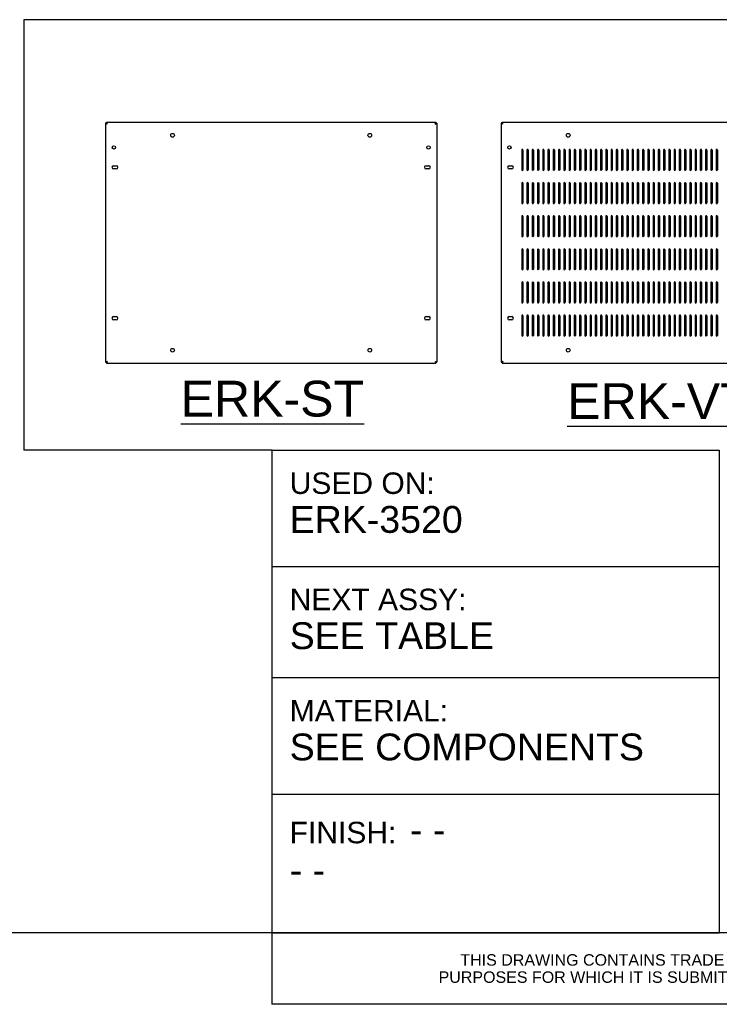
# Model space of a CAD drawing. Header units: inches. Extents: x 6 to 353, y 6 to 228.
# Tile 10 of 256: x 227 to 268, y 6 to 65. Entities that reach past the tile are written whole.
import ezdxf
from ezdxf.enums import TextEntityAlignment as Align

# ---------------------------------------------------------------- set-up
doc = ezdxf.new("R2010")
doc.units = ezdxf.units.IN
doc.header["$LTSCALE"] = 19.946667
doc.header["$MEASUREMENT"] = 0
doc.layers.get('0').update_dxf_attribs({"linetype": 'CONTINUOUS'})
for name, color, linetype in [('03_ALL_AXES', 7, 'CONTINUOUS'), ('08_ALL_COSMETICS', 7, 'CONTINUOUS'), ('09_ALL_DETAIL_ITEMS', 7, 'CONTINUOUS')]:
    doc.layers.add(name, color=color, linetype=linetype)
doc.styles.get("Standard").update_dxf_attribs({"font": 'arial.ttf'})
doc.styles.add('TEXTSTYLE_2', font='arial.ttf')

msp = doc.modelspace()

# ---------------------------------------------------------------- linework, layer by layer
at = {"color": 7, "linetype": 'Continuous'}
for p, q in [((231.8801, 58.9306), (231.8801, 44.6756)), ((231.8801, 58.9306), (231.9401, 58.9306)), ((231.9289, 58.9085), (231.8801, 58.9306)), ((231.9621, 58.9417), (231.9401, 58.9906)), ((231.9891, 58.8816), (231.9401, 58.9306)), ((231.9891, 58.8816), (231.9401, 58.9306)), ((251.5211, 58.8816), (251.5481, 58.9417)), ((251.5211, 58.8816), (251.5701, 58.9306)), ((251.5211, 58.8816), (251.5701, 58.9306)), ((251.5211, 58.8816), (251.5812, 58.9086)), ((251.5481, 58.9417), (251.5701, 58.9906)), ((251.6301, 58.9306), (251.5701, 58.9306)), ((251.5812, 58.9086), (251.6301, 58.9306)), ((251.6301, 58.9306), (251.6301, 44.6756)), ((255.4556, 58.9306), (255.4556, 44.6756)), ((255.4556, 58.9306), (255.5156, 58.9306)), ((255.5045, 58.9085), (255.4556, 58.9306)), ((255.5376, 58.9417), (255.5156, 58.9906)), ((255.5646, 58.8816), (255.5156, 58.9306)), ((255.5646, 58.8816), (255.5156, 58.9306)), ((256.6856, 57.3276), (256.6856, 56.1526)), ((256.7606, 57.3276), (256.7606, 56.1526)), ((256.9986, 57.3276), (256.9986, 56.1526)), ((257.0736, 57.3276), (257.0736, 56.1526)), ((257.3116, 57.3276), (257.3116, 56.1526)), ((257.3866, 57.3276), (257.3866, 56.1526)), ((257.6246, 57.3276), (257.6246, 56.1526)), ((257.6996, 57.3276), (257.6996, 56.1526)), ((257.9376, 57.3276), (257.9376, 56.1526)), ((258.0126, 57.3276), (258.0126, 56.1526)), ((258.2506, 57.3276), (258.2506, 56.1526)), ((258.3256, 57.3276), (258.3256, 56.1526)), ((258.5636, 57.3276), (258.5636, 56.1526)), ((258.6386, 57.3276), (258.6386, 56.1526)), ((258.8766, 57.3276), (258.8766, 56.1526)), ((258.9516, 57.3276), (258.9516, 56.1526)), ((259.1896, 57.3276), (259.1896, 56.1526)), ((259.2646, 57.3276), (259.2646, 56.1526)), ((259.5026, 57.3276), (259.5026, 56.1526)), ((259.5776, 57.3276), (259.5776, 56.1526)), ((259.8156, 57.3276), (259.8156, 56.1526)), ((259.8906, 57.3276), (259.8906, 56.1526)), ((260.1286, 57.3276), (260.1286, 56.1526)), ((260.2036, 57.3276), (260.2036, 56.1526)), ((260.4416, 57.3276), (260.4416, 56.1526)), ((260.5166, 57.3276), (260.5166, 56.1526)), ((260.7546, 57.3276), (260.7546, 56.1526)), ((260.8296, 57.3276), (260.8296, 56.1526)), ((261.0676, 57.3276), (261.0676, 56.1526)), ((261.1426, 57.3276), (261.1426, 56.1526)), ((261.3806, 57.3276), (261.3806, 56.1526)), ((261.4556, 57.3276), (261.4556, 56.1526)), ((261.6936, 57.3276), (261.6936, 56.1526)), ((261.7686, 57.3276), (261.7686, 56.1526)), ((262.0066, 57.3276), (262.0066, 56.1526)), ((262.0816, 57.3276), (262.0816, 56.1526)), ((262.3196, 57.3276), (262.3196, 56.1526)), ((262.3946, 57.3276), (262.3946, 56.1526)), ((262.6326, 57.3276), (262.6326, 56.1526)), ((262.7076, 57.3276), (262.7076, 56.1526)), ((262.9456, 57.3276), (262.9456, 56.1526)), ((263.0206, 57.3276), (263.0206, 56.1526)), ((263.2586, 57.3276), (263.2586, 56.1526)), ((263.3336, 57.3276), (263.3336, 56.1526)), ((263.5716, 57.3276), (263.5716, 56.1526)), ((263.6466, 57.3276), (263.6466, 56.1526)), ((263.8846, 57.3276), (263.8846, 56.1526)), ((263.9596, 57.3276), (263.9596, 56.1526)), ((264.1976, 57.3276), (264.1976, 56.1526)), ((264.2726, 57.3276), (264.2726, 56.1526)), ((264.5106, 57.3276), (264.5106, 56.1526)), ((264.5856, 57.3276), (264.5856, 56.1526)), ((264.8236, 57.3276), (264.8236, 56.1526)), ((264.8986, 57.3276), (264.8986, 56.1526)), ((265.1366, 57.3276), (265.1366, 56.1526)), ((265.2116, 57.3276), (265.2116, 56.1526)), ((265.4496, 57.3276), (265.4496, 56.1526)), ((265.5246, 57.3276), (265.5246, 56.1526)), ((265.7626, 57.3276), (265.7626, 56.1526)), ((265.8376, 57.3276), (265.8376, 56.1526)), ((266.0756, 57.3276), (266.0756, 56.1526)), ((266.1506, 57.3276), (266.1506, 56.1526)), ((266.3886, 57.3276), (266.3886, 56.1526)), ((266.4636, 57.3276), (266.4636, 56.1526)), ((266.7016, 57.3276), (266.7016, 56.1526)), ((266.7766, 57.3276), (266.7766, 56.1526)), ((267.0146, 57.3276), (267.0146, 56.1526)), ((267.0896, 57.3276), (267.0896, 56.1526)), ((267.3276, 57.3276), (267.3276, 56.1526)), ((267.4026, 57.3276), (267.4026, 56.1526)), ((267.6406, 57.3276), (267.6406, 56.1526)), ((267.7156, 57.3276), (267.7156, 56.1526)), ((267.9536, 57.3276), (267.9536, 56.1526)), ((268.0286, 57.3276), (268.0286, 56.1526)), ((268.2666, 57.3276), (268.2666, 56.1526)), ((268.3416, 57.3276), (268.3416, 56.1526)), ((256.6856, 55.3526), (256.6856, 54.1776)), ((256.7606, 55.3526), (256.7606, 54.1776)), ((256.9986, 55.3526), (256.9986, 54.1776)), ((257.0736, 55.3526), (257.0736, 54.1776)), ((257.3116, 55.3526), (257.3116, 54.1776)), ((257.3866, 55.3526), (257.3866, 54.1776)), ((257.6246, 55.3526), (257.6246, 54.1776)), ((257.6996, 55.3526), (257.6996, 54.1776)), ((257.9376, 55.3526), (257.9376, 54.1776)), ((258.0126, 55.3526), (258.0126, 54.1776)), ((258.2506, 55.3526), (258.2506, 54.1776)), ((258.3256, 55.3526), (258.3256, 54.1776)), ((258.5636, 55.3526), (258.5636, 54.1776)), ((258.6386, 55.3526), (258.6386, 54.1776)), ((258.8766, 55.3526), (258.8766, 54.1776)), ((258.9516, 55.3526), (258.9516, 54.1776)), ((259.1896, 55.3526), (259.1896, 54.1776)), ((259.2646, 55.3526), (259.2646, 54.1776)), ((259.5026, 55.3526), (259.5026, 54.1776)), ((259.5776, 55.3526), (259.5776, 54.1776)), ((259.8156, 55.3526), (259.8156, 54.1776)), ((259.8906, 55.3526), (259.8906, 54.1776)), ((260.1286, 55.3526), (260.1286, 54.1776)), ((260.2036, 55.3526), (260.2036, 54.1776)), ((260.4416, 55.3526), (260.4416, 54.1776)), ((260.5166, 55.3526), (260.5166, 54.1776)), ((260.7546, 55.3526), (260.7546, 54.1776)), ((260.8296, 55.3526), (260.8296, 54.1776)), ((261.0676, 55.3526), (261.0676, 54.1776)), ((261.1426, 55.3526), (261.1426, 54.1776)), ((261.3806, 55.3526), (261.3806, 54.1776)), ((261.4556, 55.3526), (261.4556, 54.1776)), ((261.6936, 55.3526), (261.6936, 54.1776)), ((261.7686, 55.3526), (261.7686, 54.1776)), ((262.0066, 55.3526), (262.0066, 54.1776)), ((262.0816, 55.3526), (262.0816, 54.1776)), ((262.3196, 55.3526), (262.3196, 54.1776)), ((262.3946, 55.3526), (262.3946, 54.1776)), ((262.6326, 55.3526), (262.6326, 54.1776)), ((262.7076, 55.3526), (262.7076, 54.1776)), ((262.9456, 55.3526), (262.9456, 54.1776)), ((263.0206, 55.3526), (263.0206, 54.1776)), ((263.2586, 55.3526), (263.2586, 54.1776)), ((263.3336, 55.3526), (263.3336, 54.1776)), ((263.5716, 55.3526), (263.5716, 54.1776)), ((263.6466, 55.3526), (263.6466, 54.1776)), ((263.8846, 55.3526), (263.8846, 54.1776)), ((263.9596, 55.3526), (263.9596, 54.1776)), ((264.1976, 55.3526), (264.1976, 54.1776)), ((264.2726, 55.3526), (264.2726, 54.1776)), ((264.5106, 55.3526), (264.5106, 54.1776)), ((264.5856, 55.3526), (264.5856, 54.1776)), ((264.8236, 55.3526), (264.8236, 54.1776)), ((264.8986, 55.3526), (264.8986, 54.1776)), ((265.1366, 55.3526), (265.1366, 54.1776)), ((265.2116, 55.3526), (265.2116, 54.1776)), ((265.4496, 55.3526), (265.4496, 54.1776)), ((265.5246, 55.3526), (265.5246, 54.1776)), ((265.7626, 55.3526), (265.7626, 54.1776)), ((265.8376, 55.3526), (265.8376, 54.1776)), ((266.0756, 55.3526), (266.0756, 54.1776)), ((266.1506, 55.3526), (266.1506, 54.1776)), ((266.3886, 55.3526), (266.3886, 54.1776)), ((266.4636, 55.3526), (266.4636, 54.1776)), ((266.7016, 55.3526), (266.7016, 54.1776)), ((266.7766, 55.3526), (266.7766, 54.1776)), ((267.0146, 55.3526), (267.0146, 54.1776)), ((267.0896, 55.3526), (267.0896, 54.1776)), ((267.3276, 55.3526), (267.3276, 54.1776)), ((267.4026, 55.3526), (267.4026, 54.1776)), ((267.6406, 55.3526), (267.6406, 54.1776)), ((267.7156, 55.3526), (267.7156, 54.1776)), ((267.9536, 55.3526), (267.9536, 54.1776)), ((268.0286, 55.3526), (268.0286, 54.1776)), ((268.2666, 55.3526), (268.2666, 54.1776)), ((268.3416, 55.3526), (268.3416, 54.1776)), ((256.6856, 53.3776), (256.6856, 52.2026)), ((256.7606, 53.3776), (256.7606, 52.2026)), ((256.9986, 53.3776), (256.9986, 52.2026)), ((257.0736, 53.3776), (257.0736, 52.2026)), ((257.3116, 53.3776), (257.3116, 52.2026)), ((257.3866, 53.3776), (257.3866, 52.2026)), ((257.6246, 53.3776), (257.6246, 52.2026)), ((257.6996, 53.3776), (257.6996, 52.2026)), ((257.9376, 53.3776), (257.9376, 52.2026)), ((258.0126, 53.3776), (258.0126, 52.2026)), ((258.2506, 53.3776), (258.2506, 52.2026)), ((258.3256, 53.3776), (258.3256, 52.2026)), ((258.5636, 53.3776), (258.5636, 52.2026)), ((258.6386, 53.3776), (258.6386, 52.2026)), ((258.8766, 53.3776), (258.8766, 52.2026)), ((258.9516, 53.3776), (258.9516, 52.2026)), ((259.1896, 53.3776), (259.1896, 52.2026)), ((259.2646, 53.3776), (259.2646, 52.2026)), ((259.5026, 53.3776), (259.5026, 52.2026)), ((259.5776, 53.3776), (259.5776, 52.2026)), ((259.8156, 53.3776), (259.8156, 52.2026)), ((259.8906, 53.3776), (259.8906, 52.2026)), ((260.1286, 53.3776), (260.1286, 52.2026)), ((260.2036, 53.3776), (260.2036, 52.2026)), ((260.4416, 53.3776), (260.4416, 52.2026)), ((260.5166, 53.3776), (260.5166, 52.2026)), ((260.7546, 53.3776), (260.7546, 52.2026)), ((260.8296, 53.3776), (260.8296, 52.2026)), ((261.0676, 53.3776), (261.0676, 52.2026)), ((261.1426, 53.3776), (261.1426, 52.2026)), ((261.3806, 53.3776), (261.3806, 52.2026)), ((261.4556, 53.3776), (261.4556, 52.2026)), ((261.6936, 53.3776), (261.6936, 52.2026)), ((261.7686, 53.3776), (261.7686, 52.2026)), ((262.0066, 53.3776), (262.0066, 52.2026)), ((262.0816, 53.3776), (262.0816, 52.2026)), ((262.3196, 53.3776), (262.3196, 52.2026)), ((262.3946, 53.3776), (262.3946, 52.2026)), ((262.6326, 53.3776), (262.6326, 52.2026)), ((262.7076, 53.3776), (262.7076, 52.2026)), ((262.9456, 53.3776), (262.9456, 52.2026)), ((263.0206, 53.3776), (263.0206, 52.2026)), ((263.2586, 53.3776), (263.2586, 52.2026)), ((263.3336, 53.3776), (263.3336, 52.2026)), ((263.5716, 53.3776), (263.5716, 52.2026)), ((263.6466, 53.3776), (263.6466, 52.2026)), ((263.8846, 53.3776), (263.8846, 52.2026)), ((263.9596, 53.3776), (263.9596, 52.2026)), ((264.1976, 53.3776), (264.1976, 52.2026)), ((264.2726, 53.3776), (264.2726, 52.2026)), ((264.5106, 53.3776), (264.5106, 52.2026)), ((264.5856, 53.3776), (264.5856, 52.2026)), ((264.8236, 53.3776), (264.8236, 52.2026)), ((264.8986, 53.3776), (264.8986, 52.2026)), ((265.1366, 53.3776), (265.1366, 52.2026)), ((265.2116, 53.3776), (265.2116, 52.2026)), ((265.4496, 53.3776), (265.4496, 52.2026)), ((265.5246, 53.3776), (265.5246, 52.2026)), ((265.7626, 53.3776), (265.7626, 52.2026)), ((265.8376, 53.3776), (265.8376, 52.2026)), ((266.0756, 53.3776), (266.0756, 52.2026)), ((266.1506, 53.3776), (266.1506, 52.2026)), ((266.3886, 53.3776), (266.3886, 52.2026)), ((266.4636, 53.3776), (266.4636, 52.2026)), ((266.7016, 53.3776), (266.7016, 52.2026)), ((266.7766, 53.3776), (266.7766, 52.2026)), ((267.0146, 53.3776), (267.0146, 52.2026)), ((267.0896, 53.3776), (267.0896, 52.2026)), ((267.3276, 53.3776), (267.3276, 52.2026)), ((267.4026, 53.3776), (267.4026, 52.2026)), ((267.6406, 53.3776), (267.6406, 52.2026)), ((267.7156, 53.3776), (267.7156, 52.2026)), ((267.9536, 53.3776), (267.9536, 52.2026)), ((268.0286, 53.3776), (268.0286, 52.2026)), ((268.2666, 53.3776), (268.2666, 52.2026)), ((268.3416, 53.3776), (268.3416, 52.2026)), ((231.9289, 44.6976), (231.8801, 44.6756)), ((231.8801, 44.6756), (231.9401, 44.6756)), ((231.9891, 44.7246), (231.9401, 44.6756)), ((231.9891, 44.7246), (231.9401, 44.6756)), ((231.9401, 44.6756), (231.9401, 44.6156)), ((231.9621, 44.6644), (231.9401, 44.6156)), ((231.9401, 44.6156), (251.5701, 44.6156)), ((251.5211, 44.7246), (251.5701, 44.6756)), ((251.5211, 44.7246), (251.5701, 44.6756)), ((251.5481, 44.6644), (251.5701, 44.6156)), ((251.6301, 44.6756), (251.5701, 44.6756)), ((251.5701, 44.6756), (251.5701, 44.6156)), ((251.5812, 44.6976), (251.6301, 44.6756)), ((255.5045, 44.6976), (255.4556, 44.6756)), ((255.4556, 44.6756), (255.5156, 44.6756)), ((255.5646, 44.7246), (255.5156, 44.6756)), ((255.5646, 44.7246), (255.5156, 44.6756)), ((255.5156, 44.6756), (255.5156, 44.6156)), ((255.5376, 44.6644), (255.5156, 44.6156)), ((255.5156, 44.6156), (275.1456, 44.6156)), ((241.792, 39.442), (268.4587, 39.442)), ((241.792, 39.442), (241.792, 10.6667)), ((268.4587, 39.442), (268.4587, 10.6667)), ((241.792, 32.5107), (268.4587, 32.5107)), ((241.792, 25.8773), (268.4587, 25.8773)), ((241.792, 18.9333), (268.4587, 18.9333)), ((352, 10.6667), (6.4, 10.6667)), ((241.792, 10.6667), (268.4587, 10.6667)), ((352, 10.6667), (241.792, 10.6667)), ((241.792, 10.6667), (241.792, 6.4)), ((352, 6.4), (241.792, 6.4))]:
    msp.add_line(p, q, dxfattribs=at)
for centre, start, end in [((256.7231, 57.3276), 0, 180), ((257.0361, 57.3276), 0, 180), ((257.3491, 57.3276), 0, 180), ((257.6621, 57.3276), 0, 180), ((257.9751, 57.3276), 0, 180), ((258.2881, 57.3276), 0, 180), ((258.6011, 57.3276), 0, 180), ((258.9141, 57.3276), 0, 180), ((259.2271, 57.3276), 0, 180), ((259.5401, 57.3276), 0, 180), ((259.8531, 57.3276), 0, 180), ((260.1661, 57.3276), 0, 180), ((260.4791, 57.3276), 0, 180), ((260.7921, 57.3276), 0, 180), ((261.1051, 57.3276), 0, 180), ((261.4181, 57.3276), 0, 180), ((261.7311, 57.3276), 0, 180), ((262.0441, 57.3276), 0, 180), ((262.3571, 57.3276), 0, 180), ((262.6701, 57.3276), 0, 180), ((262.9831, 57.3276), 0, 180), ((263.2961, 57.3276), 0, 180), ((263.6091, 57.3276), 0, 180), ((263.9221, 57.3276), 0, 180), ((264.2351, 57.3276), 0, 180), ((264.5481, 57.3276), 0, 180), ((264.8611, 57.3276), 0, 180), ((265.1741, 57.3276), 0, 180), ((265.4871, 57.3276), 0, 180), ((265.8001, 57.3276), 0, 180), ((266.1131, 57.3276), 0, 180), ((266.4261, 57.3276), 0, 180), ((266.7391, 57.3276), 0, 180), ((267.0521, 57.3276), 0, 180), ((267.3651, 57.3276), 0, 180), ((267.6781, 57.3276), 0, 180), ((267.9911, 57.3276), 0, 180), ((268.3041, 57.3276), 0, 180), ((256.7231, 56.1526), 180, 360), ((257.0361, 56.1526), 180, 360), ((257.3491, 56.1526), 180, 360), ((257.6621, 56.1526), 180, 360), ((257.9751, 56.1526), 180, 360), ((258.2881, 56.1526), 180, 360), ((258.6011, 56.1526), 180, 360), ((258.9141, 56.1526), 180, 360), ((259.2271, 56.1526), 180, 360), ((259.5401, 56.1526), 180, 360), ((259.8531, 56.1526), 180, 360), ((260.1661, 56.1526), 180, 360), ((260.4791, 56.1526), 180, 360), ((260.7921, 56.1526), 180, 360), ((261.1051, 56.1526), 180, 360), ((261.4181, 56.1526), 180, 360), ((261.7311, 56.1526), 180, 360), ((262.0441, 56.1526), 180, 360), ((262.3571, 56.1526), 180, 360), ((262.6701, 56.1526), 180, 360), ((262.9831, 56.1526), 180, 360), ((263.2961, 56.1526), 180, 360), ((263.6091, 56.1526), 180, 360), ((263.9221, 56.1526), 180, 360), ((264.2351, 56.1526), 180, 360), ((264.5481, 56.1526), 180, 360), ((264.8611, 56.1526), 180, 360), ((265.1741, 56.1526), 180, 360), ((265.4871, 56.1526), 180, 360), ((265.8001, 56.1526), 180, 360), ((266.1131, 56.1526), 180, 360), ((266.4261, 56.1526), 180, 360), ((266.7391, 56.1526), 180, 360), ((267.0521, 56.1526), 180, 360), ((267.3651, 56.1526), 180, 360), ((267.6781, 56.1526), 180, 360), ((267.9911, 56.1526), 180, 360), ((268.3041, 56.1526), 180, 360), ((256.7231, 55.3526), 0, 180), ((257.0361, 55.3526), 0, 180), ((257.3491, 55.3526), 0, 180), ((257.6621, 55.3526), 0, 180), ((257.9751, 55.3526), 0, 180), ((258.2881, 55.3526), 0, 180), ((258.6011, 55.3526), 0, 180), ((258.9141, 55.3526), 0, 180), ((259.2271, 55.3526), 0, 180), ((259.5401, 55.3526), 0, 180), ((259.8531, 55.3526), 0, 180), ((260.1661, 55.3526), 0, 180), ((260.4791, 55.3526), 0, 180), ((260.7921, 55.3526), 0, 180), ((261.1051, 55.3526), 0, 180), ((261.4181, 55.3526), 0, 180), ((261.7311, 55.3526), 0, 180), ((262.0441, 55.3526), 0, 180), ((262.3571, 55.3526), 0, 180), ((262.6701, 55.3526), 0, 180), ((262.9831, 55.3526), 0, 180), ((263.2961, 55.3526), 0, 180), ((263.6091, 55.3526), 0, 180), ((263.9221, 55.3526), 0, 180), ((264.2351, 55.3526), 0, 180), ((264.5481, 55.3526), 0, 180), ((264.8611, 55.3526), 0, 180), ((265.1741, 55.3526), 0, 180), ((265.4871, 55.3526), 0, 180), ((265.8001, 55.3526), 0, 180), ((266.1131, 55.3526), 0, 180), ((266.4261, 55.3526), 0, 180), ((266.7391, 55.3526), 0, 180), ((267.0521, 55.3526), 0, 180), ((267.3651, 55.3526), 0, 180), ((267.6781, 55.3526), 0, 180), ((267.9911, 55.3526), 0, 180), ((268.3041, 55.3526), 0, 180), ((256.7231, 54.1776), 180, 360), ((257.0361, 54.1776), 180, 360), ((257.3491, 54.1776), 180, 360), ((257.6621, 54.1776), 180, 360), ((257.9751, 54.1776), 180, 360), ((258.2881, 54.1776), 180, 360), ((258.6011, 54.1776), 180, 360), ((258.9141, 54.1776), 180, 360), ((259.2271, 54.1776), 180, 360), ((259.5401, 54.1776), 180, 360), ((259.8531, 54.1776), 180, 360), ((260.1661, 54.1776), 180, 360), ((260.4791, 54.1776), 180, 360), ((260.7921, 54.1776), 180, 360), ((261.1051, 54.1776), 180, 360), ((261.4181, 54.1776), 180, 360), ((261.7311, 54.1776), 180, 360), ((262.0441, 54.1776), 180, 360), ((262.3571, 54.1776), 180, 360), ((262.6701, 54.1776), 180, 360), ((262.9831, 54.1776), 180, 360), ((263.2961, 54.1776), 180, 360), ((263.6091, 54.1776), 180, 360), ((263.9221, 54.1776), 180, 360), ((264.2351, 54.1776), 180, 360), ((264.5481, 54.1776), 180, 360), ((264.8611, 54.1776), 180, 360), ((265.1741, 54.1776), 180, 360), ((265.4871, 54.1776), 180, 360), ((265.8001, 54.1776), 180, 360), ((266.1131, 54.1776), 180, 360), ((266.4261, 54.1776), 180, 360), ((266.7391, 54.1776), 180, 360), ((267.0521, 54.1776), 180, 360), ((267.3651, 54.1776), 180, 360), ((267.6781, 54.1776), 180, 360), ((267.9911, 54.1776), 180, 360), ((268.3041, 54.1776), 180, 360), ((256.7231, 53.3776), 0, 180), ((257.0361, 53.3776), 0, 180), ((257.3491, 53.3776), 0, 180), ((257.6621, 53.3776), 0, 180), ((257.9751, 53.3776), 0, 180), ((258.2881, 53.3776), 0, 180), ((258.6011, 53.3776), 0, 180), ((258.9141, 53.3776), 0, 180), ((259.2271, 53.3776), 0, 180), ((259.5401, 53.3776), 0, 180), ((259.8531, 53.3776), 0, 180), ((260.1661, 53.3776), 0, 180), ((260.4791, 53.3776), 0, 180), ((260.7921, 53.3776), 0, 180), ((261.1051, 53.3776), 0, 180), ((261.4181, 53.3776), 0, 180), ((261.7311, 53.3776), 0, 180), ((262.0441, 53.3776), 0, 180), ((262.3571, 53.3776), 0, 180), ((262.6701, 53.3776), 0, 180), ((262.9831, 53.3776), 0, 180), ((263.2961, 53.3776), 0, 180), ((263.6091, 53.3776), 0, 180), ((263.9221, 53.3776), 0, 180), ((264.2351, 53.3776), 0, 180), ((264.5481, 53.3776), 0, 180), ((264.8611, 53.3776), 0, 180), ((265.1741, 53.3776), 0, 180), ((265.4871, 53.3776), 0, 180), ((265.8001, 53.3776), 0, 180), ((266.1131, 53.3776), 0, 180), ((266.4261, 53.3776), 0, 180), ((266.7391, 53.3776), 0, 180), ((267.0521, 53.3776), 0, 180), ((267.3651, 53.3776), 0, 180), ((267.6781, 53.3776), 0, 180), ((267.9911, 53.3776), 0, 180), ((268.3041, 53.3776), 0, 180), ((256.7231, 52.2026), 180, 360), ((257.0361, 52.2026), 180, 360), ((257.3491, 52.2026), 180, 360), ((257.6621, 52.2026), 180, 360), ((257.9751, 52.2026), 180, 360), ((258.2881, 52.2026), 180, 360), ((258.6011, 52.2026), 180, 360), ((258.9141, 52.2026), 180, 360), ((259.2271, 52.2026), 180, 360), ((259.5401, 52.2026), 180, 360), ((259.8531, 52.2026), 180, 360), ((260.1661, 52.2026), 180, 360), ((260.4791, 52.2026), 180, 360), ((260.7921, 52.2026), 180, 360), ((261.1051, 52.2026), 180, 360), ((261.4181, 52.2026), 180, 360), ((261.7311, 52.2026), 180, 360), ((262.0441, 52.2026), 180, 360), ((262.3571, 52.2026), 180, 360), ((262.6701, 52.2026), 180, 360), ((262.9831, 52.2026), 180, 360), ((263.2961, 52.2026), 180, 360), ((263.6091, 52.2026), 180, 360), ((263.9221, 52.2026), 180, 360), ((264.2351, 52.2026), 180, 360), ((264.5481, 52.2026), 180, 360), ((264.8611, 52.2026), 180, 360), ((265.1741, 52.2026), 180, 360), ((265.4871, 52.2026), 180, 360), ((265.8001, 52.2026), 180, 360), ((266.1131, 52.2026), 180, 360), ((266.4261, 52.2026), 180, 360), ((266.7391, 52.2026), 180, 360), ((267.0521, 52.2026), 180, 360), ((267.3651, 52.2026), 180, 360), ((267.6781, 52.2026), 180, 360), ((267.9911, 52.2026), 180, 360), ((268.3041, 52.2026), 180, 360)]:
    msp.add_arc(centre, 0.0375, start, end, dxfattribs=at)
for points, knots in [([(231.9891, 58.8816), (231.9839, 58.884), (231.9639, 58.8931), (231.9437, 58.9019), (231.9289, 58.9085)], [0, 0, 0, 0, 0.2608324, 1, 1, 1, 1]), ([(231.9891, 58.8816), (231.9866, 58.8867), (231.9775, 58.9067), (231.9688, 58.9269), (231.9621, 58.9417)], [0, 0, 0, 0, 0.2608324, 1, 1, 1, 1]), ([(255.5646, 58.8816), (255.5594, 58.884), (255.5394, 58.8931), (255.5193, 58.9019), (255.5045, 58.9085)], [0, 0, 0, 0, 0.2608324, 1, 1, 1, 1]), ([(255.5646, 58.8816), (255.5622, 58.8867), (255.553, 58.9067), (255.5443, 58.9269), (255.5376, 58.9417)], [0, 0, 0, 0, 0.2608324, 1, 1, 1, 1]), ([(231.9891, 44.7246), (231.9839, 44.7221), (231.9639, 44.713), (231.9437, 44.7042), (231.9289, 44.6976)], [0, 0, 0, 0, 0.2608324, 1, 1, 1, 1]), ([(231.9891, 44.7246), (231.9866, 44.7194), (231.9775, 44.6994), (231.9688, 44.6792), (231.9621, 44.6644)], [0, 0, 0, 0, 0.2608324, 1, 1, 1, 1]), ([(251.5211, 44.7246), (251.5235, 44.7194), (251.5326, 44.6994), (251.5414, 44.6792), (251.5481, 44.6644)], [0, 0, 0, 0, 0.260834, 1, 1, 1, 1]), ([(251.5211, 44.7246), (251.5263, 44.7221), (251.5462, 44.713), (251.5664, 44.7042), (251.5812, 44.6976)], [0, 0, 0, 0, 0.260834, 1, 1, 1, 1]), ([(255.5646, 44.7246), (255.5594, 44.7221), (255.5394, 44.713), (255.5193, 44.7042), (255.5045, 44.6976)], [0, 0, 0, 0, 0.2608324, 1, 1, 1, 1]), ([(255.5646, 44.7246), (255.5622, 44.7194), (255.553, 44.6994), (255.5443, 44.6792), (255.5376, 44.6644)], [0, 0, 0, 0, 0.2608324, 1, 1, 1, 1])]:
    msp.add_open_spline(points, degree=3, knots=knots, dxfattribs=at)
at = {"layer": '03_ALL_AXES', "color": 7, "linetype": 'Continuous'}
for p, q in [((231.9401, 58.9306), (231.9401, 58.9906)), ((231.9401, 58.9906), (251.5701, 58.9906)), ((251.5701, 58.9306), (251.5701, 58.9906)), ((255.5156, 58.9306), (255.5156, 58.9906)), ((255.5156, 58.9906), (275.1456, 58.9906)), ((232.3611, 56.3971), (232.5231, 56.3971)), ((250.9871, 56.3971), (251.1491, 56.3971)), ((255.9366, 56.3971), (256.0986, 56.3971)), ((232.5231, 56.2091), (232.3611, 56.2091)), ((251.1491, 56.2091), (250.9871, 56.2091)), ((256.0986, 56.2091), (255.9366, 56.2091)), ((232.3611, 47.3971), (232.5231, 47.3971)), ((232.5231, 47.2091), (232.3611, 47.2091)), ((250.9871, 47.3971), (251.1491, 47.3971)), ((251.1491, 47.2091), (250.9871, 47.2091)), ((255.9366, 47.3971), (256.0986, 47.3971)), ((256.0986, 47.2091), (255.9366, 47.2091))]:
    msp.add_line(p, q, dxfattribs=at)
for centre, radius in [((235.8801, 58.2091), 0.111), ((247.6301, 58.2091), 0.111), ((259.4556, 58.2091), 0.111), ((232.3801, 57.4906), 0.099), ((251.1301, 57.4906), 0.099), ((255.9556, 57.4906), 0.099), ((235.8801, 45.3971), 0.111), ((247.6301, 45.3971), 0.111), ((259.4556, 45.3971), 0.111)]:
    msp.add_circle(centre, radius, dxfattribs=at)
for centre, start, end in [((232.3611, 56.3031), 90, 270), ((232.5231, 56.3031), 270, 90), ((250.9871, 56.3031), 90, 270), ((251.1491, 56.3031), 270, 90), ((255.9366, 56.3031), 90, 270), ((256.0986, 56.3031), 270, 90), ((232.3611, 47.3031), 90, 270), ((232.5231, 47.3031), 270, 90), ((250.9871, 47.3031), 90, 270), ((251.1491, 47.3031), 270, 90), ((255.9366, 47.3031), 90, 270), ((256.0986, 47.3031), 270, 90)]:
    msp.add_arc(centre, 0.094, start, end, dxfattribs=at)
at = {"layer": '08_ALL_COSMETICS', "color": 7, "linetype": 'Continuous'}
for p, q in [((256.6856, 51.4026), (256.6856, 50.2276)), ((256.7606, 51.4026), (256.7606, 50.2276)), ((256.9986, 51.4026), (256.9986, 50.2276)), ((257.0736, 51.4026), (257.0736, 50.2276)), ((257.3116, 51.4026), (257.3116, 50.2276)), ((257.3866, 51.4026), (257.3866, 50.2276)), ((257.6246, 51.4026), (257.6246, 50.2276)), ((257.6996, 51.4026), (257.6996, 50.2276)), ((257.9376, 51.4026), (257.9376, 50.2276)), ((258.0126, 51.4026), (258.0126, 50.2276)), ((258.2506, 51.4026), (258.2506, 50.2276)), ((258.3256, 51.4026), (258.3256, 50.2276)), ((258.5636, 51.4026), (258.5636, 50.2276)), ((258.6386, 51.4026), (258.6386, 50.2276)), ((258.8766, 51.4026), (258.8766, 50.2276)), ((258.9516, 51.4026), (258.9516, 50.2276)), ((259.1896, 51.4026), (259.1896, 50.2276)), ((259.2646, 51.4026), (259.2646, 50.2276)), ((259.5026, 51.4026), (259.5026, 50.2276)), ((259.5776, 51.4026), (259.5776, 50.2276)), ((259.8156, 51.4026), (259.8156, 50.2276)), ((259.8906, 51.4026), (259.8906, 50.2276)), ((260.1286, 51.4026), (260.1286, 50.2276)), ((260.2036, 51.4026), (260.2036, 50.2276)), ((260.4416, 51.4026), (260.4416, 50.2276)), ((260.5166, 51.4026), (260.5166, 50.2276)), ((260.7546, 51.4026), (260.7546, 50.2276)), ((260.8296, 51.4026), (260.8296, 50.2276)), ((261.0676, 51.4026), (261.0676, 50.2276)), ((261.1426, 51.4026), (261.1426, 50.2276)), ((261.3806, 51.4026), (261.3806, 50.2276)), ((261.4556, 51.4026), (261.4556, 50.2276)), ((261.6936, 51.4026), (261.6936, 50.2276)), ((261.7686, 51.4026), (261.7686, 50.2276)), ((262.0066, 51.4026), (262.0066, 50.2276)), ((262.0816, 51.4026), (262.0816, 50.2276)), ((262.3196, 51.4026), (262.3196, 50.2276)), ((262.3946, 51.4026), (262.3946, 50.2276)), ((262.6326, 51.4026), (262.6326, 50.2276)), ((262.7076, 51.4026), (262.7076, 50.2276)), ((262.9456, 51.4026), (262.9456, 50.2276)), ((263.0206, 51.4026), (263.0206, 50.2276)), ((263.2586, 51.4026), (263.2586, 50.2276)), ((263.3336, 51.4026), (263.3336, 50.2276)), ((263.5716, 51.4026), (263.5716, 50.2276)), ((263.6466, 51.4026), (263.6466, 50.2276)), ((263.8846, 51.4026), (263.8846, 50.2276)), ((263.9596, 51.4026), (263.9596, 50.2276)), ((264.1976, 51.4026), (264.1976, 50.2276)), ((264.2726, 51.4026), (264.2726, 50.2276)), ((264.5106, 51.4026), (264.5106, 50.2276)), ((264.5856, 51.4026), (264.5856, 50.2276)), ((264.8236, 51.4026), (264.8236, 50.2276)), ((264.8986, 51.4026), (264.8986, 50.2276)), ((265.1366, 51.4026), (265.1366, 50.2276)), ((265.2116, 51.4026), (265.2116, 50.2276)), ((265.4496, 51.4026), (265.4496, 50.2276)), ((265.5246, 51.4026), (265.5246, 50.2276)), ((265.7626, 51.4026), (265.7626, 50.2276)), ((265.8376, 51.4026), (265.8376, 50.2276)), ((266.0756, 51.4026), (266.0756, 50.2276)), ((266.1506, 51.4026), (266.1506, 50.2276)), ((266.3886, 51.4026), (266.3886, 50.2276)), ((266.4636, 51.4026), (266.4636, 50.2276)), ((266.7016, 51.4026), (266.7016, 50.2276)), ((266.7766, 51.4026), (266.7766, 50.2276)), ((267.0146, 51.4026), (267.0146, 50.2276)), ((267.0896, 51.4026), (267.0896, 50.2276)), ((267.3276, 51.4026), (267.3276, 50.2276)), ((267.4026, 51.4026), (267.4026, 50.2276)), ((267.6406, 51.4026), (267.6406, 50.2276)), ((267.7156, 51.4026), (267.7156, 50.2276)), ((267.9536, 51.4026), (267.9536, 50.2276)), ((268.0286, 51.4026), (268.0286, 50.2276)), ((268.2666, 51.4026), (268.2666, 50.2276)), ((268.3416, 51.4026), (268.3416, 50.2276)), ((256.6856, 49.4276), (256.6856, 48.2526)), ((256.7606, 49.4276), (256.7606, 48.2526)), ((256.9986, 49.4276), (256.9986, 48.2526)), ((257.0736, 49.4276), (257.0736, 48.2526)), ((257.3116, 49.4276), (257.3116, 48.2526)), ((257.3866, 49.4276), (257.3866, 48.2526)), ((257.6246, 49.4276), (257.6246, 48.2526)), ((257.6996, 49.4276), (257.6996, 48.2526)), ((257.9376, 49.4276), (257.9376, 48.2526)), ((258.0126, 49.4276), (258.0126, 48.2526)), ((258.2506, 49.4276), (258.2506, 48.2526)), ((258.3256, 49.4276), (258.3256, 48.2526)), ((258.5636, 49.4276), (258.5636, 48.2526)), ((258.6386, 49.4276), (258.6386, 48.2526)), ((258.8766, 49.4276), (258.8766, 48.2526)), ((258.9516, 49.4276), (258.9516, 48.2526)), ((259.1896, 49.4276), (259.1896, 48.2526)), ((259.2646, 49.4276), (259.2646, 48.2526)), ((259.5026, 49.4276), (259.5026, 48.2526)), ((259.5776, 49.4276), (259.5776, 48.2526)), ((259.8156, 49.4276), (259.8156, 48.2526)), ((259.8906, 49.4276), (259.8906, 48.2526)), ((260.1286, 49.4276), (260.1286, 48.2526)), ((260.2036, 49.4276), (260.2036, 48.2526)), ((260.4416, 49.4276), (260.4416, 48.2526)), ((260.5166, 49.4276), (260.5166, 48.2526)), ((260.7546, 49.4276), (260.7546, 48.2526)), ((260.8296, 49.4276), (260.8296, 48.2526)), ((261.0676, 49.4276), (261.0676, 48.2526)), ((261.1426, 49.4276), (261.1426, 48.2526)), ((261.3806, 49.4276), (261.3806, 48.2526)), ((261.4556, 49.4276), (261.4556, 48.2526)), ((261.6936, 49.4276), (261.6936, 48.2526)), ((261.7686, 49.4276), (261.7686, 48.2526)), ((262.0066, 49.4276), (262.0066, 48.2526)), ((262.0816, 49.4276), (262.0816, 48.2526)), ((262.3196, 49.4276), (262.3196, 48.2526)), ((262.3946, 49.4276), (262.3946, 48.2526)), ((262.6326, 49.4276), (262.6326, 48.2526)), ((262.7076, 49.4276), (262.7076, 48.2526)), ((262.9456, 49.4276), (262.9456, 48.2526)), ((263.0206, 49.4276), (263.0206, 48.2526)), ((263.2586, 49.4276), (263.2586, 48.2526)), ((263.3336, 49.4276), (263.3336, 48.2526)), ((263.5716, 49.4276), (263.5716, 48.2526)), ((263.6466, 49.4276), (263.6466, 48.2526)), ((263.8846, 49.4276), (263.8846, 48.2526)), ((263.9596, 49.4276), (263.9596, 48.2526)), ((264.1976, 49.4276), (264.1976, 48.2526)), ((264.2726, 49.4276), (264.2726, 48.2526)), ((264.5106, 49.4276), (264.5106, 48.2526)), ((264.5856, 49.4276), (264.5856, 48.2526)), ((264.8236, 49.4276), (264.8236, 48.2526)), ((264.8986, 49.4276), (264.8986, 48.2526)), ((265.1366, 49.4276), (265.1366, 48.2526)), ((265.2116, 49.4276), (265.2116, 48.2526)), ((265.4496, 49.4276), (265.4496, 48.2526)), ((265.5246, 49.4276), (265.5246, 48.2526)), ((265.7626, 49.4276), (265.7626, 48.2526)), ((265.8376, 49.4276), (265.8376, 48.2526)), ((266.0756, 49.4276), (266.0756, 48.2526)), ((266.1506, 49.4276), (266.1506, 48.2526)), ((266.3886, 49.4276), (266.3886, 48.2526)), ((266.4636, 49.4276), (266.4636, 48.2526)), ((266.7016, 49.4276), (266.7016, 48.2526)), ((266.7766, 49.4276), (266.7766, 48.2526)), ((267.0146, 49.4276), (267.0146, 48.2526)), ((267.0896, 49.4276), (267.0896, 48.2526)), ((267.3276, 49.4276), (267.3276, 48.2526)), ((267.4026, 49.4276), (267.4026, 48.2526)), ((267.6406, 49.4276), (267.6406, 48.2526)), ((267.7156, 49.4276), (267.7156, 48.2526)), ((267.9536, 49.4276), (267.9536, 48.2526)), ((268.0286, 49.4276), (268.0286, 48.2526)), ((268.2666, 49.4276), (268.2666, 48.2526)), ((268.3416, 49.4276), (268.3416, 48.2526)), ((256.6856, 47.4526), (256.6856, 46.2776)), ((256.7606, 47.4526), (256.7606, 46.2776)), ((256.9986, 47.4526), (256.9986, 46.2776)), ((257.0736, 47.4526), (257.0736, 46.2776)), ((257.3116, 47.4526), (257.3116, 46.2776)), ((257.3866, 47.4526), (257.3866, 46.2776)), ((257.6246, 47.4526), (257.6246, 46.2776)), ((257.6996, 47.4526), (257.6996, 46.2776)), ((257.9376, 47.4526), (257.9376, 46.2776)), ((258.0126, 47.4526), (258.0126, 46.2776)), ((258.2506, 47.4526), (258.2506, 46.2776)), ((258.3256, 47.4526), (258.3256, 46.2776)), ((258.5636, 47.4526), (258.5636, 46.2776)), ((258.6386, 47.4526), (258.6386, 46.2776)), ((258.8766, 47.4526), (258.8766, 46.2776)), ((258.9516, 47.4526), (258.9516, 46.2776)), ((259.1896, 47.4526), (259.1896, 46.2776)), ((259.2646, 47.4526), (259.2646, 46.2776)), ((259.5026, 47.4526), (259.5026, 46.2776)), ((259.5776, 47.4526), (259.5776, 46.2776)), ((259.8156, 47.4526), (259.8156, 46.2776)), ((259.8906, 47.4526), (259.8906, 46.2776)), ((260.1286, 47.4526), (260.1286, 46.2776)), ((260.2036, 47.4526), (260.2036, 46.2776)), ((260.4416, 47.4526), (260.4416, 46.2776)), ((260.5166, 47.4526), (260.5166, 46.2776)), ((260.7546, 47.4526), (260.7546, 46.2776)), ((260.8296, 47.4526), (260.8296, 46.2776)), ((261.0676, 47.4526), (261.0676, 46.2776)), ((261.1426, 47.4526), (261.1426, 46.2776)), ((261.3806, 47.4526), (261.3806, 46.2776)), ((261.4556, 47.4526), (261.4556, 46.2776)), ((261.6936, 47.4526), (261.6936, 46.2776)), ((261.7686, 47.4526), (261.7686, 46.2776)), ((262.0066, 47.4526), (262.0066, 46.2776)), ((262.0816, 47.4526), (262.0816, 46.2776)), ((262.3196, 47.4526), (262.3196, 46.2776)), ((262.3946, 47.4526), (262.3946, 46.2776)), ((262.6326, 47.4526), (262.6326, 46.2776)), ((262.7076, 47.4526), (262.7076, 46.2776)), ((262.9456, 47.4526), (262.9456, 46.2776)), ((263.0206, 47.4526), (263.0206, 46.2776)), ((263.2586, 47.4526), (263.2586, 46.2776)), ((263.3336, 47.4526), (263.3336, 46.2776)), ((263.5716, 47.4526), (263.5716, 46.2776)), ((263.6466, 47.4526), (263.6466, 46.2776)), ((263.8846, 47.4526), (263.8846, 46.2776)), ((263.9596, 47.4526), (263.9596, 46.2776)), ((264.1976, 47.4526), (264.1976, 46.2776)), ((264.2726, 47.4526), (264.2726, 46.2776)), ((264.5106, 47.4526), (264.5106, 46.2776)), ((264.5856, 47.4526), (264.5856, 46.2776)), ((264.8236, 47.4526), (264.8236, 46.2776)), ((264.8986, 47.4526), (264.8986, 46.2776)), ((265.1366, 47.4526), (265.1366, 46.2776)), ((265.2116, 47.4526), (265.2116, 46.2776)), ((265.4496, 47.4526), (265.4496, 46.2776)), ((265.5246, 47.4526), (265.5246, 46.2776)), ((265.7626, 47.4526), (265.7626, 46.2776)), ((265.8376, 47.4526), (265.8376, 46.2776)), ((266.0756, 47.4526), (266.0756, 46.2776)), ((266.1506, 47.4526), (266.1506, 46.2776)), ((266.3886, 47.4526), (266.3886, 46.2776)), ((266.4636, 47.4526), (266.4636, 46.2776)), ((266.7016, 47.4526), (266.7016, 46.2776)), ((266.7766, 47.4526), (266.7766, 46.2776)), ((267.0146, 47.4526), (267.0146, 46.2776)), ((267.0896, 47.4526), (267.0896, 46.2776)), ((267.3276, 47.4526), (267.3276, 46.2776)), ((267.4026, 47.4526), (267.4026, 46.2776)), ((267.6406, 47.4526), (267.6406, 46.2776)), ((267.7156, 47.4526), (267.7156, 46.2776)), ((267.9536, 47.4526), (267.9536, 46.2776)), ((268.0286, 47.4526), (268.0286, 46.2776)), ((268.2666, 47.4526), (268.2666, 46.2776)), ((268.3416, 47.4526), (268.3416, 46.2776))]:
    msp.add_line(p, q, dxfattribs=at)
for centre, start, end in [((256.7231, 51.4026), 0, 180), ((257.0361, 51.4026), 0, 180), ((257.3491, 51.4026), 0, 180), ((257.6621, 51.4026), 0, 180), ((257.9751, 51.4026), 0, 180), ((258.2881, 51.4026), 0, 180), ((258.6011, 51.4026), 0, 180), ((258.9141, 51.4026), 0, 180), ((259.2271, 51.4026), 0, 180), ((259.5401, 51.4026), 0, 180), ((259.8531, 51.4026), 0, 180), ((260.1661, 51.4026), 0, 180), ((260.4791, 51.4026), 0, 180), ((260.7921, 51.4026), 0, 180), ((261.1051, 51.4026), 0, 180), ((261.4181, 51.4026), 0, 180), ((261.7311, 51.4026), 0, 180), ((262.0441, 51.4026), 0, 180), ((262.3571, 51.4026), 0, 180), ((262.6701, 51.4026), 0, 180), ((262.9831, 51.4026), 0, 180), ((263.2961, 51.4026), 0, 180), ((263.6091, 51.4026), 0, 180), ((263.9221, 51.4026), 0, 180), ((264.2351, 51.4026), 0, 180), ((264.5481, 51.4026), 0, 180), ((264.8611, 51.4026), 0, 180), ((265.1741, 51.4026), 0, 180), ((265.4871, 51.4026), 0, 180), ((265.8001, 51.4026), 0, 180), ((266.1131, 51.4026), 0, 180), ((266.4261, 51.4026), 0, 180), ((266.7391, 51.4026), 0, 180), ((267.0521, 51.4026), 0, 180), ((267.3651, 51.4026), 0, 180), ((267.6781, 51.4026), 0, 180), ((267.9911, 51.4026), 0, 180), ((268.3041, 51.4026), 0, 180), ((256.7231, 50.2276), 180, 360), ((257.0361, 50.2276), 180, 360), ((257.3491, 50.2276), 180, 360), ((257.6621, 50.2276), 180, 360), ((257.9751, 50.2276), 180, 360), ((258.2881, 50.2276), 180, 360), ((258.6011, 50.2276), 180, 360), ((258.9141, 50.2276), 180, 360), ((259.2271, 50.2276), 180, 360), ((259.5401, 50.2276), 180, 360), ((259.8531, 50.2276), 180, 360), ((260.1661, 50.2276), 180, 360), ((260.4791, 50.2276), 180, 360), ((260.7921, 50.2276), 180, 360), ((261.1051, 50.2276), 180, 360), ((261.4181, 50.2276), 180, 360), ((261.7311, 50.2276), 180, 360), ((262.0441, 50.2276), 180, 360), ((262.3571, 50.2276), 180, 360), ((262.6701, 50.2276), 180, 360), ((262.9831, 50.2276), 180, 360), ((263.2961, 50.2276), 180, 360), ((263.6091, 50.2276), 180, 360), ((263.9221, 50.2276), 180, 360), ((264.2351, 50.2276), 180, 360), ((264.5481, 50.2276), 180, 360), ((264.8611, 50.2276), 180, 360), ((265.1741, 50.2276), 180, 360), ((265.4871, 50.2276), 180, 360), ((265.8001, 50.2276), 180, 360), ((266.1131, 50.2276), 180, 360), ((266.4261, 50.2276), 180, 360), ((266.7391, 50.2276), 180, 360), ((267.0521, 50.2276), 180, 360), ((267.3651, 50.2276), 180, 360), ((267.6781, 50.2276), 180, 360), ((267.9911, 50.2276), 180, 360), ((268.3041, 50.2276), 180, 360), ((256.7231, 49.4276), 0, 180), ((257.0361, 49.4276), 0, 180), ((257.3491, 49.4276), 0, 180), ((257.6621, 49.4276), 0, 180), ((257.9751, 49.4276), 0, 180), ((258.2881, 49.4276), 0, 180), ((258.6011, 49.4276), 0, 180), ((258.9141, 49.4276), 0, 180), ((259.2271, 49.4276), 0, 180), ((259.5401, 49.4276), 0, 180), ((259.8531, 49.4276), 0, 180), ((260.1661, 49.4276), 0, 180), ((260.4791, 49.4276), 0, 180), ((260.7921, 49.4276), 0, 180), ((261.1051, 49.4276), 0, 180), ((261.4181, 49.4276), 0, 180), ((261.7311, 49.4276), 0, 180), ((262.0441, 49.4276), 0, 180), ((262.3571, 49.4276), 0, 180), ((262.6701, 49.4276), 0, 180), ((262.9831, 49.4276), 0, 180), ((263.2961, 49.4276), 0, 180), ((263.6091, 49.4276), 0, 180), ((263.9221, 49.4276), 0, 180), ((264.2351, 49.4276), 0, 180), ((264.5481, 49.4276), 0, 180), ((264.8611, 49.4276), 0, 180), ((265.1741, 49.4276), 0, 180), ((265.4871, 49.4276), 0, 180), ((265.8001, 49.4276), 0, 180), ((266.1131, 49.4276), 0, 180), ((266.4261, 49.4276), 0, 180), ((266.7391, 49.4276), 0, 180), ((267.0521, 49.4276), 0, 180), ((267.3651, 49.4276), 0, 180), ((267.6781, 49.4276), 0, 180), ((267.9911, 49.4276), 0, 180), ((268.3041, 49.4276), 0, 180), ((256.7231, 48.2526), 180, 360), ((257.0361, 48.2526), 180, 360), ((257.3491, 48.2526), 180, 360), ((257.6621, 48.2526), 180, 360), ((257.9751, 48.2526), 180, 360), ((258.2881, 48.2526), 180, 360), ((258.6011, 48.2526), 180, 360), ((258.9141, 48.2526), 180, 360), ((259.2271, 48.2526), 180, 360), ((259.5401, 48.2526), 180, 360), ((259.8531, 48.2526), 180, 360), ((260.1661, 48.2526), 180, 360), ((260.4791, 48.2526), 180, 360), ((260.7921, 48.2526), 180, 360), ((261.1051, 48.2526), 180, 360), ((261.4181, 48.2526), 180, 360), ((261.7311, 48.2526), 180, 360), ((262.0441, 48.2526), 180, 360), ((262.3571, 48.2526), 180, 360), ((262.6701, 48.2526), 180, 360), ((262.9831, 48.2526), 180, 360), ((263.2961, 48.2526), 180, 360), ((263.6091, 48.2526), 180, 360), ((263.9221, 48.2526), 180, 360), ((264.2351, 48.2526), 180, 360), ((264.5481, 48.2526), 180, 360), ((264.8611, 48.2526), 180, 360), ((265.1741, 48.2526), 180, 360), ((265.4871, 48.2526), 180, 360), ((265.8001, 48.2526), 180, 360), ((266.1131, 48.2526), 180, 360), ((266.4261, 48.2526), 180, 360), ((266.7391, 48.2526), 180, 360), ((267.0521, 48.2526), 180, 360), ((267.3651, 48.2526), 180, 360), ((267.6781, 48.2526), 180, 360), ((267.9911, 48.2526), 180, 360), ((268.3041, 48.2526), 180, 360), ((256.7231, 47.4526), 0, 180), ((257.0361, 47.4526), 0, 180), ((257.3491, 47.4526), 0, 180), ((257.6621, 47.4526), 0, 180), ((257.9751, 47.4526), 0, 180), ((258.2881, 47.4526), 0, 180), ((258.6011, 47.4526), 0, 180), ((258.9141, 47.4526), 0, 180), ((259.2271, 47.4526), 0, 180), ((259.5401, 47.4526), 0, 180), ((259.8531, 47.4526), 0, 180), ((260.1661, 47.4526), 0, 180), ((260.4791, 47.4526), 0, 180), ((260.7921, 47.4526), 0, 180), ((261.1051, 47.4526), 0, 180), ((261.4181, 47.4526), 0, 180), ((261.7311, 47.4526), 0, 180), ((262.0441, 47.4526), 0, 180), ((262.3571, 47.4526), 0, 180), ((262.6701, 47.4526), 0, 180), ((262.9831, 47.4526), 0, 180), ((263.2961, 47.4526), 0, 180), ((263.6091, 47.4526), 0, 180), ((263.9221, 47.4526), 0, 180), ((264.2351, 47.4526), 0, 180), ((264.5481, 47.4526), 0, 180), ((264.8611, 47.4526), 0, 180), ((265.1741, 47.4526), 0, 180), ((265.4871, 47.4526), 0, 180), ((265.8001, 47.4526), 0, 180), ((266.1131, 47.4526), 0, 180), ((266.4261, 47.4526), 0, 180), ((266.7391, 47.4526), 0, 180), ((267.0521, 47.4526), 0, 180), ((267.3651, 47.4526), 0, 180), ((267.6781, 47.4526), 0, 180), ((267.9911, 47.4526), 0, 180), ((268.3041, 47.4526), 0, 180), ((256.7231, 46.2776), 180, 360), ((257.0361, 46.2776), 180, 360), ((257.3491, 46.2776), 180, 360), ((257.6621, 46.2776), 180, 360), ((257.9751, 46.2776), 180, 360), ((258.2881, 46.2776), 180, 360), ((258.6011, 46.2776), 180, 360), ((258.9141, 46.2776), 180, 360), ((259.2271, 46.2776), 180, 360), ((259.5401, 46.2776), 180, 360), ((259.8531, 46.2776), 180, 360), ((260.1661, 46.2776), 180, 360), ((260.4791, 46.2776), 180, 360), ((260.7921, 46.2776), 180, 360), ((261.1051, 46.2776), 180, 360), ((261.4181, 46.2776), 180, 360), ((261.7311, 46.2776), 180, 360), ((262.0441, 46.2776), 180, 360), ((262.3571, 46.2776), 180, 360), ((262.6701, 46.2776), 180, 360), ((262.9831, 46.2776), 180, 360), ((263.2961, 46.2776), 180, 360), ((263.6091, 46.2776), 180, 360), ((263.9221, 46.2776), 180, 360), ((264.2351, 46.2776), 180, 360), ((264.5481, 46.2776), 180, 360), ((264.8611, 46.2776), 180, 360), ((265.1741, 46.2776), 180, 360), ((265.4871, 46.2776), 180, 360), ((265.8001, 46.2776), 180, 360), ((266.1131, 46.2776), 180, 360), ((266.4261, 46.2776), 180, 360), ((266.7391, 46.2776), 180, 360), ((267.0521, 46.2776), 180, 360), ((267.3651, 46.2776), 180, 360), ((267.6781, 46.2776), 180, 360), ((267.9911, 46.2776), 180, 360), ((268.3041, 46.2776), 180, 360)]:
    msp.add_arc(centre, 0.0375, start, end, dxfattribs=at)
at = {"layer": '09_ALL_DETAIL_ITEMS', "color": 7, "linetype": 'Continuous'}
for p, q in [((352.2636, 65.1022), (227.0076, 65.1022)), ((227.0076, 65.1022), (227.0076, 39.4465)), ((241.8095, 39.4465), (227.0076, 39.4465))]:
    msp.add_line(p, q, dxfattribs=at)

# ---------------------------------------------------------------- texts
for s, p in [('%%uERK-ST', (236.3633, 41.4424)), ('%%uERK-VT', (259.3993, 41.2961))]:
    msp.add_text(s, height=2.13333, dxfattribs=at).set_placement(p)
at = {"layer": '09_ALL_DETAIL_ITEMS', "color": 7, "linetype": 'Continuous', "style": 'TEXTSTYLE_2'}
for s, height, p in [('USED ON:', 1.28, (242.8587, 36.8287)), ('ERK-3520', 1.6, (242.8587, 34.5087)), ('NEXT ASSY:', 1.28, (242.8587, 29.8973)), ('SEE TABLE', 1.6, (242.8587, 27.5773)), ('MATERIAL:', 1.28, (242.8587, 23.264)), ('SEE COMPONENTS', 1.6, (242.8587, 20.944)), ('FINISH:', 1.28, (242.8587, 16)), ('- -', 1.6, (250.0263, 16)), ('- -', 1.6, (242.8587, 13.6))]:
    msp.add_text(s, height=height, dxfattribs=at).set_placement(p)
for s, p in [('THIS DRAWING CONTAINS TRADE INFORMATION DEEMED TO BE CONFIDENTIAL AND PROPRIETARY PROPERTY OF MIDDLE ATLANTIC PRODUCTS, INC. AND IS TO BE USED ONLY FOR THE ', (296.896, 8.704)), ('PURPOSES FOR WHICH IT IS SUBMITTED AND FURTHER SHALL NOT BE COPIED IN WHOLE OR PART WITHOUT WRITTEN PERMISSION FIRST OBTAINED FROM MIDDLE ATLANTIC PRODUCTS, INC.', (296.896, 7.68))]:
    msp.add_text(s, height=0.6826667, dxfattribs=at).set_placement(p, align=Align.CENTER)

doc.saveas('drawing.dxf')
